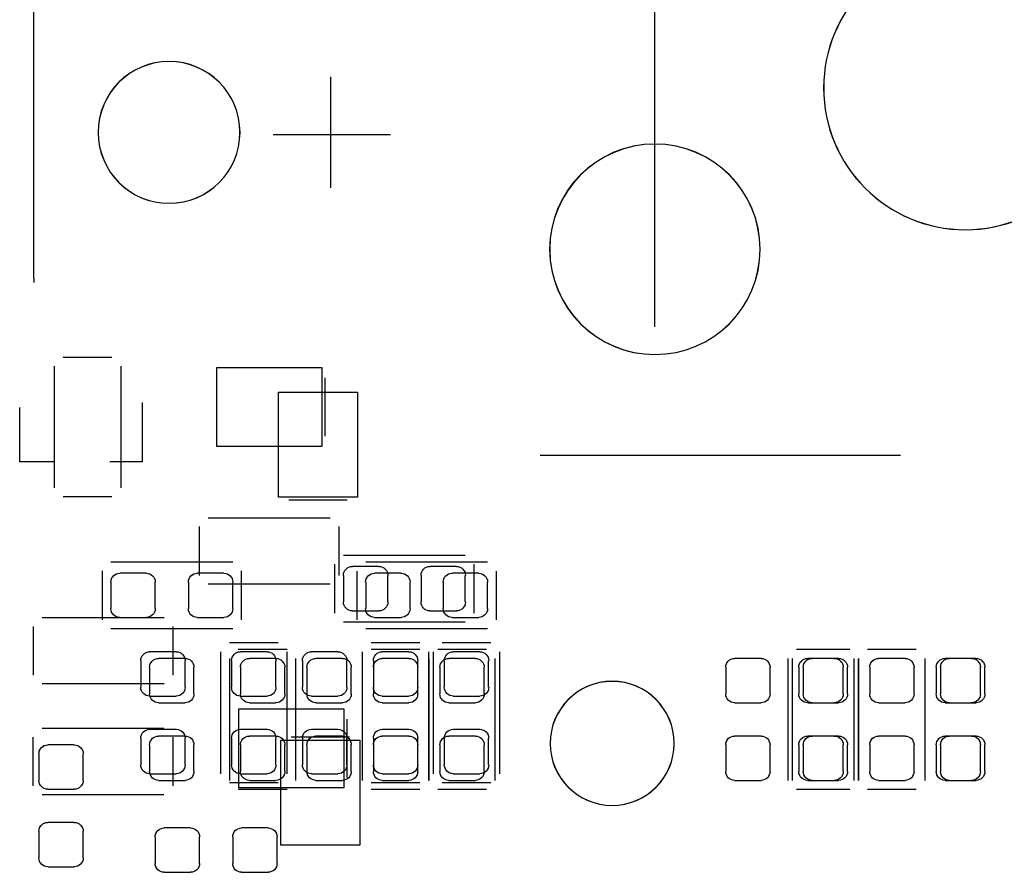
# Model space of a CAD drawing. Header units: inches. Extents: x -2.12 to 5.58, y -1.38 to 1.5.
# Tile 29 of 32: x 0.93 to 1.38, y 0.12 to 0.51. Entities that reach past the tile are written whole.
import ezdxf

# ---------------------------------------------------------------- set-up
doc = ezdxf.new("R2010")
doc.units = ezdxf.units.IN
doc.header["$MEASUREMENT"] = 0
for name, color, linetype in [('INTF_BLUE', 7, 'Continuous'), ('INTF_CYAN', 7, 'Continuous'), ('INTF_GREEN_1', 7, 'Continuous'), ('INTF_GREEN_3', 7, 'Continuous'), ('INTF_MAGENTA', 7, 'Continuous'), ('INTF_MAGENTA_1', 7, 'Continuous'), ('INTF_YELLOW_1', 7, 'Continuous'), ('INTF_YELLOW_2', 7, 'Continuous'), ('WHITE', 7, 'Continuous')]:
    doc.layers.add(name, color=color, linetype=linetype)

# ---------------------------------------------------------------- blocks, each defined once
blk = doc.blocks.new('D8BB6B74415388783358646DE663540CB2D9E822$$$B8A4396250C5687B1D31E70758B30729E1AC4426')
at = {"color": 178}
for p, q in [((-9.1, -6.65, 6.44), (9.1, -6.65, 6.44)), ((0, -6.65, 15.75), (0, -6.65, -0.429))]:
    blk.add_line(p, q, dxfattribs=at)
blk = doc.blocks.new('25FCDFAEC50CC0E60B6D037838D08EE8FFE01045$$$C906BBC760572095F726B39B13C9EDE80CDE5667')
at = {"color": 178}
blk.add_line((0, -6.6), (0, -6.6, 15.2), dxfattribs=at)
blk = doc.blocks.new('HOUSING_58')
at = {"color": 0}
blk.add_blockref('25FCDFAEC50CC0E60B6D037838D08EE8FFE01045$$$C906BBC760572095F726B39B13C9EDE80CDE5667', (0, 0), dxfattribs=at)
blk = doc.blocks.new('ASM0001_ASM_22_AF0_ASM')
at = {"color": 0}
blk.add_blockref('HOUSING_58', (0, 0), dxfattribs=at)
blk = doc.blocks.new('RJ45_WITH_LED_ASM')
at = {"color": 0}
for name in ['D8BB6B74415388783358646DE663540CB2D9E822$$$B8A4396250C5687B1D31E70758B30729E1AC4426', 'ASM0001_ASM_22_AF0_ASM']:
    blk.add_blockref(name, (0, 0), dxfattribs=at)
blk = doc.blocks.new('DDD71C7C7C9CF9294EF7B95702A5EAB48181DBE0$$$B8A4396250C5687B1D31E70758B30729E1AC4426')
at = {"layer": 'INTF_MAGENTA', "color": 6}
for p, q in [((-252.286, -82.423), (-250.889, -82.423)), ((-249.364, -82.423), (-247.968, -82.423)), ((-252.387, -83.083), (-252.387, -82.525)), ((-250.787, -82.525), (-250.787, -83.083)), ((-249.466, -83.083), (-249.466, -82.525)), ((-247.866, -82.525), (-247.866, -83.083)), ((-250.889, -83.185), (-252.286, -83.185)), ((-247.968, -83.185), (-249.364, -83.185)), ((-257.302, -84.925), (-257.302, -83.528)), ((-257.2, -83.426), (-256.642, -83.426)), ((-256.54, -84.925), (-256.54, -83.528)), ((-256.54, -83.528), (-256.54, -84.925)), ((-256.438, -83.426), (-255.88, -83.426)), ((-255.778, -83.528), (-255.778, -84.925)), ((-252.374, -84.925), (-252.374, -83.528)), ((-252.273, -83.426), (-251.714, -83.426)), ((-251.612, -84.925), (-251.612, -83.528)), ((-251.612, -83.528), (-251.612, -84.925)), ((-251.511, -83.426), (-250.952, -83.426)), ((-250.85, -83.528), (-250.85, -84.925)), ((-250.088, -84.925), (-250.088, -83.528)), ((-249.987, -83.426), (-249.428, -83.426)), ((-249.326, -83.528), (-249.326, -84.925)), ((-256.642, -85.026), (-257.2, -85.026)), ((-255.88, -85.026), (-256.438, -85.026)), ((-251.714, -85.026), (-252.273, -85.026)), ((-250.952, -85.026), (-251.511, -85.026)), ((-249.428, -85.026), (-249.987, -85.026))]:
    blk.add_line(p, q, dxfattribs=at)
at = {"layer": 'WHITE', "color": 7}
for p, q in [((-252.184, -82.55), (-251.879, -82.55)), ((-251.295, -82.55), (-250.99, -82.55)), ((-249.263, -82.55), (-248.958, -82.55)), ((-248.374, -82.55), (-248.069, -82.55)), ((-252.286, -82.956), (-252.286, -82.652)), ((-251.778, -82.652), (-251.778, -82.956)), ((-251.397, -82.956), (-251.397, -82.652)), ((-250.889, -82.652), (-250.889, -82.956)), ((-249.364, -82.956), (-249.364, -82.652)), ((-248.857, -82.652), (-248.857, -82.956)), ((-248.476, -82.956), (-248.476, -82.652)), ((-247.968, -82.652), (-247.968, -82.956)), ((-251.879, -83.058), (-252.184, -83.058)), ((-250.99, -83.058), (-251.295, -83.058)), ((-248.958, -83.058), (-249.263, -83.058)), ((-248.069, -83.058), (-248.374, -83.058)), ((-257.835, -83.528), (-257.531, -83.528)), ((-257.073, -83.528), (-256.769, -83.528)), ((-256.311, -83.528), (-256.007, -83.528)), ((-255.422, -83.528), (-255.118, -83.528)), ((-252.146, -83.528), (-251.841, -83.528)), ((-251.384, -83.528), (-251.079, -83.528)), ((-250.622, -83.528), (-250.317, -83.528)), ((-249.86, -83.528), (-249.555, -83.528)), ((-248.818, -83.528), (-248.514, -83.528)), ((-257.937, -83.934), (-257.937, -83.629)), ((-257.429, -83.629), (-257.429, -83.934)), ((-257.175, -83.934), (-257.175, -83.629)), ((-256.667, -83.629), (-256.667, -83.934)), ((-256.413, -83.934), (-256.413, -83.629)), ((-255.905, -83.629), (-255.905, -83.934)), ((-255.524, -83.934), (-255.524, -83.629)), ((-255.016, -83.629), (-255.016, -83.934)), ((-252.247, -83.934), (-252.247, -83.629)), ((-251.739, -83.629), (-251.739, -83.934)), ((-251.485, -83.934), (-251.485, -83.629)), ((-250.977, -83.629), (-250.977, -83.934)), ((-250.723, -83.934), (-250.723, -83.629)), ((-250.215, -83.629), (-250.215, -83.934)), ((-249.961, -83.934), (-249.961, -83.629)), ((-249.453, -83.629), (-249.453, -83.934)), ((-248.92, -83.934), (-248.92, -83.629)), ((-248.412, -83.629), (-248.412, -83.934)), ((-257.531, -84.036), (-257.835, -84.036)), ((-256.769, -84.036), (-257.073, -84.036)), ((-256.007, -84.036), (-256.311, -84.036)), ((-255.118, -84.036), (-255.422, -84.036)), ((-251.841, -84.036), (-252.146, -84.036)), ((-251.079, -84.036), (-251.384, -84.036)), ((-250.317, -84.036), (-250.622, -84.036)), ((-249.555, -84.036), (-249.86, -84.036)), ((-248.514, -84.036), (-248.818, -84.036)), ((-257.835, -84.417), (-257.531, -84.417)), ((-257.073, -84.417), (-256.769, -84.417)), ((-256.311, -84.417), (-256.007, -84.417)), ((-255.422, -84.417), (-255.118, -84.417)), ((-252.146, -84.417), (-251.841, -84.417)), ((-251.384, -84.417), (-251.079, -84.417)), ((-250.622, -84.417), (-250.317, -84.417)), ((-249.86, -84.417), (-249.555, -84.417)), ((-248.818, -84.417), (-248.514, -84.417)), ((-257.937, -84.823), (-257.937, -84.519)), ((-257.429, -84.519), (-257.429, -84.823)), ((-257.175, -84.823), (-257.175, -84.519)), ((-256.667, -84.519), (-256.667, -84.823)), ((-256.413, -84.823), (-256.413, -84.519)), ((-255.905, -84.519), (-255.905, -84.823)), ((-255.524, -84.823), (-255.524, -84.519)), ((-255.016, -84.519), (-255.016, -84.823)), ((-252.247, -84.823), (-252.247, -84.519)), ((-251.739, -84.519), (-251.739, -84.823)), ((-251.485, -84.823), (-251.485, -84.519)), ((-250.977, -84.519), (-250.977, -84.823)), ((-250.723, -84.823), (-250.723, -84.519)), ((-250.215, -84.519), (-250.215, -84.823)), ((-249.961, -84.823), (-249.961, -84.519)), ((-249.453, -84.519), (-249.453, -84.823)), ((-248.92, -84.823), (-248.92, -84.519)), ((-248.412, -84.519), (-248.412, -84.823)), ((-247.548, -84.519), (-247.244, -84.519)), ((-247.65, -84.925), (-247.65, -84.62)), ((-247.142, -84.62), (-247.142, -84.925)), ((-257.531, -84.925), (-257.835, -84.925)), ((-256.769, -84.925), (-257.073, -84.925)), ((-256.007, -84.925), (-256.311, -84.925)), ((-255.118, -84.925), (-255.422, -84.925)), ((-251.841, -84.925), (-252.146, -84.925)), ((-251.079, -84.925), (-251.384, -84.925)), ((-250.317, -84.925), (-250.622, -84.925)), ((-249.555, -84.925), (-249.86, -84.925)), ((-248.514, -84.925), (-248.818, -84.925)), ((-247.244, -85.026), (-247.548, -85.026)), ((-247.548, -85.407), (-247.244, -85.407)), ((-249.771, -85.471), (-249.466, -85.471)), ((-248.882, -85.471), (-248.577, -85.471)), ((-247.65, -85.814), (-247.65, -85.509)), ((-247.142, -85.509), (-247.142, -85.814)), ((-249.873, -85.877), (-249.873, -85.573)), ((-249.364, -85.573), (-249.364, -85.877)), ((-248.983, -85.877), (-248.983, -85.573)), ((-248.476, -85.573), (-248.476, -85.877)), ((-249.466, -85.979), (-249.771, -85.979)), ((-248.577, -85.979), (-248.882, -85.979)), ((-247.244, -85.915), (-247.548, -85.915))]:
    blk.add_line(p, q, dxfattribs=at)
for centre, radius in [((-257.765, -76.987), 1.626), ((-248.635, -77.497), 0.813), ((-254.205, -78.837), 1.206), ((-253.715, -84.501), 0.711)]:
    blk.add_circle(centre, radius, dxfattribs=at)
for centre, start, end in [((-252.184, -82.652), 90, 180), ((-251.879, -82.652), 360, 90), ((-251.295, -82.652), 90, 180), ((-250.99, -82.652), 360, 90), ((-249.263, -82.652), 90, 180), ((-248.958, -82.652), 360, 90), ((-248.374, -82.652), 90, 180), ((-248.069, -82.652), 360, 90), ((-252.184, -82.956), 180, 270), ((-251.879, -82.956), 270, 0), ((-251.295, -82.956), 180, 270), ((-250.99, -82.956), 270, 0), ((-249.263, -82.956), 180, 270), ((-248.958, -82.956), 270, 0), ((-248.374, -82.956), 180, 270), ((-248.069, -82.956), 270, 0), ((-257.835, -83.629), 90, 180), ((-257.531, -83.629), 360, 90), ((-257.073, -83.629), 90, 180), ((-256.769, -83.629), 360, 90), ((-256.311, -83.629), 90, 180), ((-256.007, -83.629), 360, 90), ((-255.422, -83.629), 90, 180), ((-255.118, -83.629), 360, 90), ((-252.146, -83.629), 90, 180), ((-251.841, -83.629), 360, 90), ((-251.384, -83.629), 90, 180), ((-251.079, -83.629), 360, 90), ((-250.622, -83.629), 90, 180), ((-250.317, -83.629), 360, 90), ((-249.86, -83.629), 90, 180), ((-249.555, -83.629), 360, 90), ((-248.818, -83.629), 90, 180), ((-248.514, -83.629), 360, 90), ((-257.835, -83.934), 180, 270), ((-257.531, -83.934), 270, 0), ((-257.073, -83.934), 180, 270), ((-256.769, -83.934), 270, 0), ((-256.311, -83.934), 180, 270), ((-256.007, -83.934), 270, 0), ((-255.422, -83.934), 180, 270), ((-255.118, -83.934), 270, 0), ((-252.146, -83.934), 180, 270), ((-251.841, -83.934), 270, 0), ((-251.384, -83.934), 180, 270), ((-251.079, -83.934), 270, 0), ((-250.622, -83.934), 180, 270), ((-250.317, -83.934), 270, 0), ((-249.86, -83.934), 180, 270), ((-249.555, -83.934), 270, 0), ((-248.818, -83.934), 180, 270), ((-248.514, -83.934), 270, 0), ((-257.835, -84.519), 90, 180), ((-257.531, -84.519), 360, 90), ((-257.073, -84.519), 90, 180), ((-256.769, -84.519), 360, 90), ((-256.311, -84.519), 90, 180), ((-256.007, -84.519), 360, 90), ((-255.422, -84.519), 90, 180), ((-255.118, -84.519), 360, 90), ((-252.146, -84.519), 90, 180), ((-251.841, -84.519), 360, 90), ((-251.384, -84.519), 90, 180), ((-251.079, -84.519), 360, 90), ((-250.622, -84.519), 90, 180), ((-250.317, -84.519), 360, 90), ((-249.86, -84.519), 90, 180), ((-249.555, -84.519), 360, 90), ((-248.818, -84.519), 90, 180), ((-248.514, -84.519), 360, 90), ((-247.548, -84.62), 90, 180), ((-247.244, -84.62), 360, 90), ((-257.835, -84.823), 180, 270), ((-257.531, -84.823), 270, 0), ((-257.073, -84.823), 180, 270), ((-256.769, -84.823), 270, 0), ((-256.311, -84.823), 180, 270), ((-256.007, -84.823), 270, 0), ((-255.422, -84.823), 180, 270), ((-255.118, -84.823), 270, 0), ((-252.146, -84.823), 180, 270), ((-251.841, -84.823), 270, 0), ((-251.384, -84.823), 180, 270), ((-251.079, -84.823), 270, 0), ((-250.622, -84.823), 180, 270), ((-250.317, -84.823), 270, 0), ((-249.86, -84.823), 180, 270), ((-249.555, -84.823), 270, 0), ((-248.818, -84.823), 180, 270), ((-248.514, -84.823), 270, 0), ((-247.548, -84.925), 180, 270), ((-247.244, -84.925), 270, 0), ((-247.548, -85.509), 90, 180), ((-247.244, -85.509), 360, 90), ((-249.771, -85.573), 90, 180), ((-249.466, -85.573), 360, 90), ((-248.882, -85.573), 90, 180), ((-248.577, -85.573), 360, 90), ((-249.771, -85.877), 180, 270), ((-249.466, -85.877), 270, 0), ((-248.882, -85.877), 180, 270), ((-248.577, -85.877), 270, 0), ((-247.548, -85.814), 180, 270), ((-247.244, -85.814), 270, 0)]:
    blk.add_arc(centre, 0.102, start, end, dxfattribs=at)
blk = doc.blocks.new('S70CR100-TOP')
at = {"color": 0}
blk.add_blockref('DDD71C7C7C9CF9294EF7B95702A5EAB48181DBE0$$$B8A4396250C5687B1D31E70758B30729E1AC4426', (0, 0), dxfattribs=at)
blk = doc.blocks.new('3873F21D59116B9BB77B534D235B23D2048C078A$$$B8A4396250C5687B1D31E70758B30729E1AC4426')
at = {"layer": 'INTF_BLUE', "color": 5}
for p, q in [((-247.084, -79.168), (-247.084, -71.519)), ((-250.489, -78.13), (-250.489, -76.86)), ((-249.8286, -77.5204), (-251.1748, -77.5204)), ((-247.084, -79.168), (-247.084, -79.217)), ((-249.182, -80.1926), (-250.3852, -80.1926)), ((-250.3852, -80.1926), (-250.3852, -81.0974)), ((-249.182, -81.0974), (-249.182, -80.1926)), ((-250.4211, -80.3106), (-250.4211, -80.9793)), ((-248.3261, -80.5945), (-248.3261, -81.2736)), ((-246.9231, -81.2736), (-246.9231, -80.6521)), ((-250.3852, -81.0974), (-249.182, -81.0974)), ((-252.8883, -81.1986), (-257.0217, -81.1986)), ((-248.3261, -81.2736), (-247.9551, -81.2736)), ((-247.3129, -81.2736), (-246.9231, -81.2736)), ((-249.0851, -81.915), (-250.4821, -81.915)), ((-250.5837, -82.0166), (-250.5837, -82.5754)), ((-248.9835, -82.5754), (-248.9835, -82.0166)), ((-250.4821, -82.677), (-249.0851, -82.677)), ((-249.436, -84.1042), (-250.6392, -84.1042)), ((-250.6392, -84.1042), (-250.6392, -85.009)), ((-249.436, -85.009), (-249.436, -84.1042)), ((-250.6751, -84.2222), (-250.6751, -84.8909)), ((-248.6787, -84.4296), (-248.6787, -84.9884)), ((-247.1801, -84.328), (-248.5771, -84.328)), ((-247.0785, -84.9884), (-247.0785, -84.4296)), ((-250.6392, -85.009), (-249.436, -85.009)), ((-248.5771, -85.09), (-247.1801, -85.09))]:
    blk.add_line(p, q, dxfattribs=at)
at = {"layer": 'INTF_MAGENTA_1', "color": 6}
for centre, radius in [((-257.765, -76.987), 1.6256), ((-248.635, -77.497), 0.8128), ((-254.205, -78.837), 1.2065), ((-253.715, -84.501), 0.7112)]:
    blk.add_circle(centre, radius, dxfattribs=at)
blk = doc.blocks.new('S70CR100-BOT')
at = {"color": 0}
blk.add_blockref('3873F21D59116B9BB77B534D235B23D2048C078A$$$B8A4396250C5687B1D31E70758B30729E1AC4426', (0, 0), dxfattribs=at)
blk = doc.blocks.new('31673240982F5778DC3FB12357F58391CCFCB263$$$B8A4396250C5687B1D31E70758B30729E1AC4426')
at = {"layer": 'INTF_CYAN', "color": 4}
for centre, radius in [((-257.765, -76.987), 1.6256), ((-248.635, -77.497), 0.8128), ((-254.205, -78.837), 1.2065), ((-253.715, -84.501), 0.7112)]:
    blk.add_circle(centre, radius, dxfattribs=at)
at = {"layer": 'INTF_GREEN_1', "color": 3}
for p, q in [((-247.084, -79.168), (-247.084, -71.307)), ((-250.489, -78.131), (-250.489, -76.861)), ((-249.8286, -77.5214), (-251.1748, -77.5214)), ((-247.084, -79.168), (-247.084, -79.217)), ((-247.4214, -80.0735), (-247.9802, -80.0735)), ((-248.0818, -80.1751), (-248.0818, -81.5721)), ((-247.3198, -81.5721), (-247.3198, -80.1751)), ((-249.89, -80.4752), (-250.7948, -80.4752)), ((-250.7948, -80.4752), (-250.7948, -81.6784)), ((-249.89, -81.6784), (-249.89, -80.4752)), ((-252.8883, -81.1986), (-257.0217, -81.1986)), ((-250.7948, -81.6784), (-249.89, -81.6784)), ((-250.6767, -81.7143), (-250.008, -81.7143)), ((-247.9802, -81.6737), (-247.4214, -81.6737)), ((-247.1801, -83.058), (-248.5771, -83.058)), ((-248.6787, -83.1596), (-248.6787, -83.7184)), ((-247.0785, -83.7184), (-247.0785, -83.1596)), ((-248.5771, -83.82), (-247.1801, -83.82)), ((-250.0335, -84.4271), (-250.7022, -84.4271)), ((-249.9154, -84.463), (-250.8202, -84.463)), ((-250.8202, -84.463), (-250.8202, -85.6662)), ((-249.9154, -85.6662), (-249.9154, -84.463)), ((-250.8202, -85.6662), (-249.9154, -85.6662))]:
    blk.add_line(p, q, dxfattribs=at)
at = {"layer": 'INTF_YELLOW_2', "color": 2}
for p, q in [((-247.084, -79.168), (-247.084, -71.519)), ((-250.489, -78.13), (-250.489, -76.86)), ((-249.8286, -77.5204), (-251.1748, -77.5204)), ((-247.084, -79.168), (-247.084, -79.217)), ((-247.4214, -80.0735), (-247.9802, -80.0735)), ((-248.0818, -80.1751), (-248.0818, -81.5721)), ((-247.3198, -81.5721), (-247.3198, -80.1751)), ((-250.7948, -80.4752), (-250.7948, -81.6784)), ((-249.89, -80.4752), (-250.7948, -80.4752)), ((-249.89, -81.6784), (-249.89, -80.4752)), ((-252.8883, -81.1986), (-257.0217, -81.1986)), ((-250.7948, -81.6784), (-249.89, -81.6784)), ((-250.6768, -81.7143), (-250.0081, -81.7143)), ((-247.9802, -81.6737), (-247.4214, -81.6737)), ((-247.1801, -83.058), (-248.5771, -83.058)), ((-248.6787, -83.1596), (-248.6787, -83.7184)), ((-247.0785, -83.7184), (-247.0785, -83.1596)), ((-248.5771, -83.82), (-247.1801, -83.82)), ((-250.0334, -84.4271), (-250.7021, -84.4271)), ((-249.9154, -84.463), (-250.8202, -84.463)), ((-250.8202, -84.463), (-250.8202, -85.6662)), ((-249.9154, -85.6662), (-249.9154, -84.463)), ((-250.8202, -85.6662), (-249.9154, -85.6662))]:
    blk.add_line(p, q, dxfattribs=at)
blk = doc.blocks.new('S70CR110-BOT')
at = {"color": 0}
blk.add_blockref('31673240982F5778DC3FB12357F58391CCFCB263$$$B8A4396250C5687B1D31E70758B30729E1AC4426', (0, 0), dxfattribs=at)
blk = doc.blocks.new('FE1B2A364973CD4E62792E9A41617DEF1B491828$$$B8A4396250C5687B1D31E70758B30729E1AC4426')
at = {"layer": 'INTF_GREEN_3', "color": 3}
for p, q in [((-251.93, -82.474), (-251.625, -82.474)), ((-251.041, -82.474), (-250.736, -82.474)), ((-252.031, -82.88), (-252.031, -82.575)), ((-251.524, -82.575), (-251.524, -82.88)), ((-251.143, -82.88), (-251.143, -82.575)), ((-250.635, -82.575), (-250.635, -82.88)), ((-249.263, -82.55), (-248.958, -82.55)), ((-248.374, -82.55), (-248.069, -82.55)), ((-249.364, -82.956), (-249.364, -82.652)), ((-248.857, -82.652), (-248.857, -82.956)), ((-248.476, -82.956), (-248.476, -82.652)), ((-247.968, -82.652), (-247.968, -82.956)), ((-251.625, -82.982), (-251.93, -82.982)), ((-250.736, -82.982), (-251.041, -82.982)), ((-248.958, -83.058), (-249.263, -83.058)), ((-248.069, -83.058), (-248.374, -83.058)), ((-257.886, -83.528), (-257.581, -83.528)), ((-257.073, -83.528), (-256.769, -83.528)), ((-256.261, -83.528), (-255.956, -83.528)), ((-255.422, -83.528), (-255.118, -83.528)), ((-252.197, -83.452), (-251.892, -83.452)), ((-251.384, -83.452), (-251.079, -83.452)), ((-250.571, -83.452), (-250.266, -83.452)), ((-249.758, -83.452), (-249.453, -83.452)), ((-248.717, -83.452), (-248.412, -83.452)), ((-257.988, -83.934), (-257.988, -83.629)), ((-257.48, -83.629), (-257.48, -83.934)), ((-257.175, -83.934), (-257.175, -83.629)), ((-256.667, -83.629), (-256.667, -83.934)), ((-256.362, -83.934), (-256.362, -83.629)), ((-255.854, -83.629), (-255.854, -83.934)), ((-255.524, -83.934), (-255.524, -83.629)), ((-255.016, -83.629), (-255.016, -83.934)), ((-252.298, -83.858), (-252.298, -83.553)), ((-251.79, -83.553), (-251.79, -83.858)), ((-251.485, -83.858), (-251.485, -83.553)), ((-250.977, -83.553), (-250.977, -83.858)), ((-250.673, -83.858), (-250.673, -83.553)), ((-250.165, -83.553), (-250.165, -83.858)), ((-249.86, -83.858), (-249.86, -83.553)), ((-249.352, -83.553), (-249.352, -83.858)), ((-248.818, -83.858), (-248.818, -83.553)), ((-248.31, -83.553), (-248.31, -83.858)), ((-251.892, -83.96), (-252.197, -83.96)), ((-251.079, -83.96), (-251.384, -83.96)), ((-250.266, -83.96), (-250.571, -83.96)), ((-249.453, -83.96), (-249.758, -83.96)), ((-248.412, -83.96), (-248.717, -83.96)), ((-257.581, -84.036), (-257.886, -84.036)), ((-256.769, -84.036), (-257.073, -84.036)), ((-255.956, -84.036), (-256.261, -84.036)), ((-255.118, -84.036), (-255.422, -84.036)), ((-257.886, -84.417), (-257.581, -84.417)), ((-257.073, -84.417), (-256.769, -84.417)), ((-256.261, -84.417), (-255.956, -84.417)), ((-255.422, -84.417), (-255.118, -84.417)), ((-252.197, -84.341), (-251.892, -84.341)), ((-251.384, -84.341), (-251.079, -84.341)), ((-250.571, -84.341), (-250.266, -84.341)), ((-249.758, -84.341), (-249.453, -84.341)), ((-248.717, -84.341), (-248.412, -84.341)), ((-257.988, -84.823), (-257.988, -84.519)), ((-257.48, -84.519), (-257.48, -84.823)), ((-257.175, -84.823), (-257.175, -84.519)), ((-256.667, -84.519), (-256.667, -84.823)), ((-256.362, -84.823), (-256.362, -84.519)), ((-255.854, -84.519), (-255.854, -84.823)), ((-255.524, -84.823), (-255.524, -84.519)), ((-255.016, -84.519), (-255.016, -84.823)), ((-252.298, -84.747), (-252.298, -84.442)), ((-251.79, -84.442), (-251.79, -84.747)), ((-251.485, -84.747), (-251.485, -84.442)), ((-250.977, -84.442), (-250.977, -84.747)), ((-250.673, -84.747), (-250.673, -84.442)), ((-250.165, -84.442), (-250.165, -84.747)), ((-249.86, -84.747), (-249.86, -84.442)), ((-249.352, -84.442), (-249.352, -84.747)), ((-248.818, -84.747), (-248.818, -84.442)), ((-248.31, -84.442), (-248.31, -84.747)), ((-247.548, -84.519), (-247.244, -84.519)), ((-247.65, -84.925), (-247.65, -84.62)), ((-247.142, -84.62), (-247.142, -84.925)), ((-251.892, -84.849), (-252.197, -84.849)), ((-251.079, -84.849), (-251.384, -84.849)), ((-250.266, -84.849), (-250.571, -84.849)), ((-249.453, -84.849), (-249.758, -84.849)), ((-248.412, -84.849), (-248.717, -84.849)), ((-257.581, -84.925), (-257.886, -84.925)), ((-256.769, -84.925), (-257.073, -84.925)), ((-255.956, -84.925), (-256.261, -84.925)), ((-255.118, -84.925), (-255.422, -84.925)), ((-247.244, -85.026), (-247.548, -85.026)), ((-247.548, -85.407), (-247.244, -85.407)), ((-249.771, -85.471), (-249.466, -85.471)), ((-248.882, -85.471), (-248.577, -85.471)), ((-247.65, -85.814), (-247.65, -85.509)), ((-247.142, -85.509), (-247.142, -85.814)), ((-249.873, -85.877), (-249.873, -85.573)), ((-249.364, -85.573), (-249.364, -85.877)), ((-248.983, -85.877), (-248.983, -85.573)), ((-248.476, -85.573), (-248.476, -85.877)), ((-249.466, -85.979), (-249.771, -85.979)), ((-248.577, -85.979), (-248.882, -85.979)), ((-247.244, -85.915), (-247.548, -85.915))]:
    blk.add_line(p, q, dxfattribs=at)
for centre, radius in [((-257.765, -76.987), 1.626), ((-248.635, -77.497), 0.813), ((-254.205, -78.837), 1.206), ((-253.715, -84.501), 0.711)]:
    blk.add_circle(centre, radius, dxfattribs=at)
for centre, start, end in [((-251.93, -82.575), 90, 180), ((-251.625, -82.575), 360, 90), ((-251.041, -82.575), 90, 180), ((-250.736, -82.575), 360, 90), ((-249.263, -82.652), 90, 180), ((-248.958, -82.652), 360, 90), ((-248.374, -82.652), 90, 180), ((-248.069, -82.652), 360, 90), ((-251.93, -82.88), 180, 270), ((-251.625, -82.88), 270, 0), ((-251.041, -82.88), 180, 270), ((-250.736, -82.88), 270, 0), ((-249.263, -82.956), 180, 270), ((-248.958, -82.956), 270, 0), ((-248.374, -82.956), 180, 270), ((-248.069, -82.956), 270, 0), ((-257.886, -83.629), 90, 180), ((-257.581, -83.629), 360, 90), ((-257.073, -83.629), 90, 180), ((-256.769, -83.629), 360, 90), ((-256.261, -83.629), 90, 180), ((-255.956, -83.629), 360, 90), ((-255.422, -83.629), 90, 180), ((-255.118, -83.629), 360, 90), ((-252.197, -83.553), 90, 180), ((-251.892, -83.553), 360, 90), ((-251.384, -83.553), 90, 180), ((-251.079, -83.553), 360, 90), ((-250.571, -83.553), 90, 180), ((-250.266, -83.553), 360, 90), ((-249.758, -83.553), 90, 180), ((-249.453, -83.553), 360, 90), ((-248.717, -83.553), 90, 180), ((-248.412, -83.553), 360, 90), ((-252.197, -83.858), 180, 270), ((-251.892, -83.858), 270, 0), ((-251.384, -83.858), 180, 270), ((-251.079, -83.858), 270, 0), ((-250.571, -83.858), 180, 270), ((-250.266, -83.858), 270, 0), ((-249.758, -83.858), 180, 270), ((-249.453, -83.858), 270, 0), ((-248.717, -83.858), 180, 270), ((-248.412, -83.858), 270, 0), ((-257.886, -83.934), 180, 270), ((-257.581, -83.934), 270, 0), ((-257.073, -83.934), 180, 270), ((-256.769, -83.934), 270, 0), ((-256.261, -83.934), 180, 270), ((-255.956, -83.934), 270, 0), ((-255.422, -83.934), 180, 270), ((-255.118, -83.934), 270, 0), ((-257.886, -84.519), 90, 180), ((-257.581, -84.519), 360, 90), ((-257.073, -84.519), 90, 180), ((-256.769, -84.519), 360, 90), ((-256.261, -84.519), 90, 180), ((-255.956, -84.519), 360, 90), ((-255.422, -84.519), 90, 180), ((-255.118, -84.519), 360, 90), ((-252.197, -84.442), 90, 180), ((-251.892, -84.442), 360, 90), ((-251.384, -84.442), 90, 180), ((-251.079, -84.442), 360, 90), ((-250.571, -84.442), 90, 180), ((-250.266, -84.442), 360, 90), ((-249.758, -84.442), 90, 180), ((-249.453, -84.442), 360, 90), ((-248.717, -84.442), 90, 180), ((-248.412, -84.442), 360, 90), ((-247.548, -84.62), 90, 180), ((-247.244, -84.62), 360, 90), ((-252.197, -84.747), 180, 270), ((-251.892, -84.747), 270, 0), ((-251.384, -84.747), 180, 270), ((-251.079, -84.747), 270, 0), ((-250.571, -84.747), 180, 270), ((-250.266, -84.747), 270, 0), ((-249.758, -84.747), 180, 270), ((-249.453, -84.747), 270, 0), ((-248.717, -84.747), 180, 270), ((-248.412, -84.747), 270, 0), ((-257.886, -84.823), 180, 270), ((-257.581, -84.823), 270, 0), ((-257.073, -84.823), 180, 270), ((-256.769, -84.823), 270, 0), ((-256.261, -84.823), 180, 270), ((-255.956, -84.823), 270, 0), ((-255.422, -84.823), 180, 270), ((-255.118, -84.823), 270, 0), ((-247.548, -84.925), 180, 270), ((-247.244, -84.925), 270, 0), ((-247.548, -85.509), 90, 180), ((-247.244, -85.509), 360, 90), ((-249.771, -85.573), 90, 180), ((-249.466, -85.573), 360, 90), ((-248.882, -85.573), 90, 180), ((-248.577, -85.573), 360, 90), ((-249.771, -85.877), 180, 270), ((-249.466, -85.877), 270, 0), ((-248.882, -85.877), 180, 270), ((-248.577, -85.877), 270, 0), ((-247.548, -85.814), 180, 270), ((-247.244, -85.814), 270, 0)]:
    blk.add_arc(centre, 0.102, start, end, dxfattribs=at)
at = {"layer": 'INTF_YELLOW_1', "color": 2}
for p, q in [((-252.031, -82.347), (-250.635, -82.347)), ((-252.133, -83.007), (-252.133, -82.448)), ((-250.533, -82.448), (-250.533, -83.007)), ((-249.364, -82.423), (-247.968, -82.423)), ((-249.466, -83.083), (-249.466, -82.525)), ((-247.866, -82.525), (-247.866, -83.083)), ((-250.635, -83.109), (-252.031, -83.109)), ((-247.968, -83.185), (-249.364, -83.185)), ((-252.324, -83.35), (-251.765, -83.35)), ((-251.511, -83.35), (-250.952, -83.35)), ((-249.885, -83.35), (-249.326, -83.35)), ((-257.302, -84.925), (-257.302, -83.528)), ((-257.2, -83.426), (-256.642, -83.426)), ((-256.54, -83.528), (-256.54, -84.925)), ((-256.489, -84.925), (-256.489, -83.528)), ((-256.388, -83.426), (-255.829, -83.426)), ((-255.727, -83.528), (-255.727, -84.925)), ((-252.425, -84.849), (-252.425, -83.452)), ((-251.663, -83.452), (-251.663, -84.849)), ((-251.612, -84.849), (-251.612, -83.452)), ((-250.85, -83.452), (-250.85, -84.849)), ((-249.987, -84.849), (-249.987, -83.452)), ((-249.225, -83.452), (-249.225, -84.849)), ((-251.765, -84.95), (-252.324, -84.95)), ((-250.952, -84.95), (-251.511, -84.95)), ((-249.326, -84.95), (-249.885, -84.95)), ((-256.642, -85.026), (-257.2, -85.026)), ((-255.829, -85.026), (-256.388, -85.026))]:
    blk.add_line(p, q, dxfattribs=at)
blk = doc.blocks.new('S70CR110-TOP')
at = {"color": 0}
blk.add_blockref('FE1B2A364973CD4E62792E9A41617DEF1B491828$$$B8A4396250C5687B1D31E70758B30729E1AC4426', (0, 0), dxfattribs=at)
blk = doc.blocks.new('S70CR100_STACK_ASSY_ASM')
at = {"color": 0, "extrusion": (0, 0, -1), "rotation": 1.14827544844e-05}
blk.add_blockref('S70CR100-TOP', (223.214, 89.15), dxfattribs=at)
at = {"color": 0, "extrusion": (0, 0, -1)}
for name, p in [('S70CR110-BOT', (223.214, 89.15, -1)), ('S70CR100-BOT', (223.215, 89.15, -1)), ('S70CR110-TOP', (223.214, 89.15))]:
    blk.add_blockref(name, p, dxfattribs=at)
at = {"color": 0, "extrusion": (1, 0, 0)}
blk.add_blockref('RJ45_WITH_LED_ASM', (18.525, 7.3, 24.55), dxfattribs=at)

msp = doc.modelspace()

# ---------------------------------------------------------------- block references
at = {"xscale": 0.0393700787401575, "yscale": 0.0393700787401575, "zscale": 0.0393700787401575}
msp.add_blockref('S70CR100_STACK_ASSY_ASM', (0, 0), dxfattribs=at)

doc.saveas('drawing.dxf')
